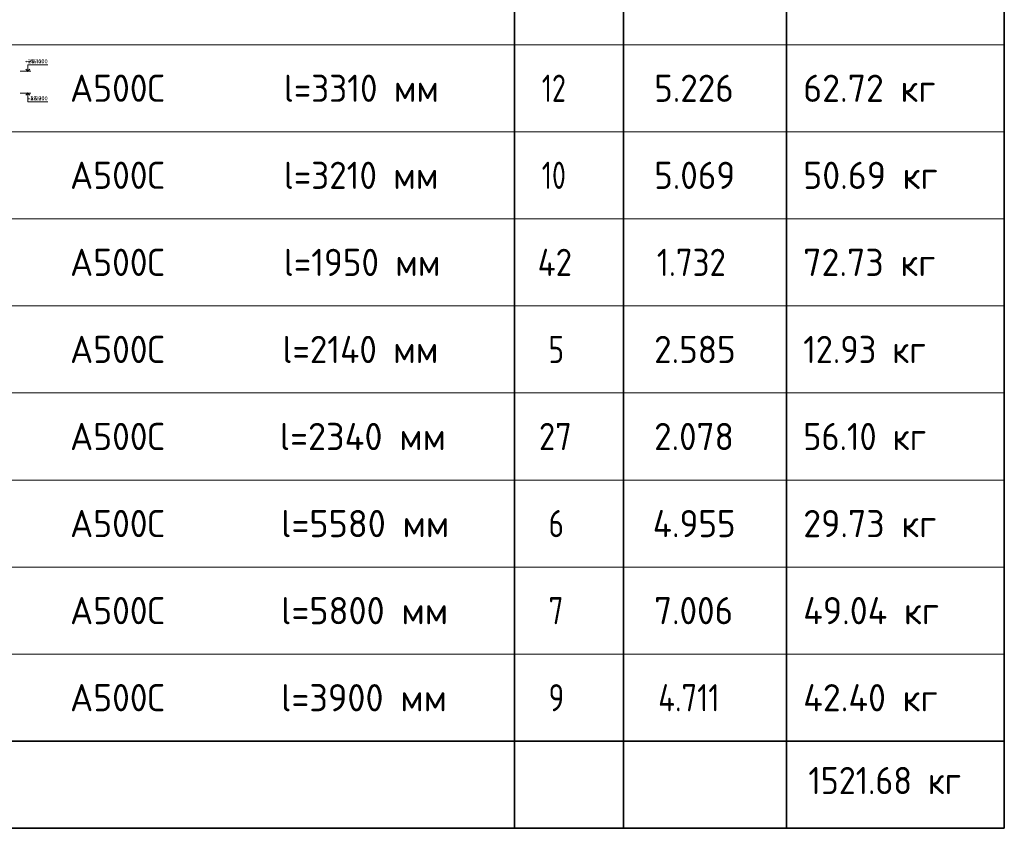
# Model space of a CAD drawing. Header units: metres. Extents: x -38 to 107, y -15 to 21.
# Tile 90 of 254: x 77.37 to 86.42, y -3.53 to 3.9. Entities that reach past the tile are written whole.
import ezdxf

# ---------------------------------------------------------------- set-up
doc = ezdxf.new("R2010")
doc.units = ezdxf.units.M
doc.layers.add('XR$5$Текст_ примечание', color=7, linetype='Continuous', lineweight=13)
doc.styles.add('ISOCPEUR', font='txt')

# ---------------------------------------------------------------- blocks, each defined once
blk = doc.blocks.new('СЛОЖНЫЙ_ОБЪЕКТ_28')
at = {"color": 7, "linetype": 'Continuous', "lineweight": 13, "transparency": 33554687}
blk.add_line((77.4767, 3.2276), (77.3767, 3.2276), dxfattribs=at)
at = {"color": 7, "linetype": 'Continuous', "lineweight": 35, "transparency": 33554687}
blk.add_lwpolyline([(77.4286, 3.2094), (77.4467, 3.2276), (77.4649, 3.2094)], dxfattribs=at)
at = {"color": 7, "linetype": 'Continuous', "lineweight": 13, "transparency": 33554687}
blk.add_lwpolyline([(77.4467, 3.2276), (77.4467, 3.1466), (77.6002, 3.1466)], dxfattribs=at)
blk = doc.blocks.new('СЛОЖНЫЙ_ОБЪЕКТ_29')
at = {"color": 7, "linetype": 'Continuous', "lineweight": 13, "transparency": 33554687}
blk.add_line((77.4767, 3.4276), (77.3767, 3.4276), dxfattribs=at)
at = {"color": 7, "linetype": 'Continuous', "lineweight": 35, "transparency": 33554687}
blk.add_lwpolyline([(77.4286, 3.4457), (77.4467, 3.4276), (77.4649, 3.4457)], dxfattribs=at)
at = {"color": 7, "linetype": 'Continuous', "lineweight": 13, "transparency": 33554687}
blk.add_lwpolyline([(77.4467, 3.4276), (77.4467, 3.4876), (77.6002, 3.4876)], dxfattribs=at)
blk = doc.blocks.new('СЛОЖНЫЙ_ОБЪЕКТ_70')
at = {"color": 7, "linetype": 'Continuous', "lineweight": 13, "transparency": 33554687}
blk.add_line((77.4767, 3.4276), (77.3767, 3.4276), dxfattribs=at)
at = {"color": 7, "linetype": 'Continuous', "lineweight": 35, "transparency": 33554687}
blk.add_lwpolyline([(77.4286, 3.4457), (77.4467, 3.4276), (77.4649, 3.4457)], dxfattribs=at)
at = {"color": 7, "linetype": 'Continuous', "lineweight": 13, "transparency": 33554687}
blk.add_lwpolyline([(77.4467, 3.4276), (77.4467, 3.4876), (77.6002, 3.4876)], dxfattribs=at)
blk = doc.blocks.new('СЛОЖНЫЙ_ОБЪЕКТ_79')
at = {"color": 7, "linetype": 'Continuous', "lineweight": 13, "transparency": 33554687}
blk.add_line((77.4767, 3.2276), (77.3767, 3.2276), dxfattribs=at)
at = {"color": 7, "linetype": 'Continuous', "lineweight": 35, "transparency": 33554687}
blk.add_lwpolyline([(77.4286, 3.2094), (77.4467, 3.2276), (77.4649, 3.2094)], dxfattribs=at)
at = {"color": 7, "linetype": 'Continuous', "lineweight": 13, "transparency": 33554687}
blk.add_lwpolyline([(77.4467, 3.2276), (77.4467, 3.1466), (77.6302, 3.1466)], dxfattribs=at)
blk = doc.blocks.new('СЛОЖНЫЙ_ОБЪЕКТ_114')
at = {"color": 7, "linetype": 'Continuous', "lineweight": 13, "transparency": 33554687}
blk.add_line((77.4767, 3.2276), (77.3767, 3.2276), dxfattribs=at)
at = {"color": 7, "linetype": 'Continuous', "lineweight": 35, "transparency": 33554687}
blk.add_lwpolyline([(77.4286, 3.2094), (77.4467, 3.2276), (77.4649, 3.2094)], dxfattribs=at)
at = {"color": 7, "linetype": 'Continuous', "lineweight": 13, "transparency": 33554687}
blk.add_lwpolyline([(77.4467, 3.2276), (77.4467, 3.1466), (77.6302, 3.1466)], dxfattribs=at)
blk = doc.blocks.new('СЛОЖНЫЙ_ОБЪЕКТ_115')
at = {"color": 7, "linetype": 'Continuous', "lineweight": 13, "transparency": 33554687}
blk.add_line((77.4767, 3.4276), (77.3767, 3.4276), dxfattribs=at)
at = {"color": 7, "linetype": 'Continuous', "lineweight": 35, "transparency": 33554687}
blk.add_lwpolyline([(77.4286, 3.4457), (77.4467, 3.4276), (77.4649, 3.4457)], dxfattribs=at)
at = {"color": 7, "linetype": 'Continuous', "lineweight": 13, "transparency": 33554687}
blk.add_lwpolyline([(77.4467, 3.4276), (77.4467, 3.4876), (77.6302, 3.4876)], dxfattribs=at)

msp = doc.modelspace()

# ---------------------------------------------------------------- linework, layer by layer
at = {"layer": 'XR$5$Текст_ примечание', "color": 7, "linetype": 'Continuous', "lineweight": 35, "transparency": 33554687}
for p, q in [((81.9198, 4.4717), (81.9198, 3.6717)), ((82.9198, 4.4717), (82.9198, 3.6717)), ((84.4198, 4.4717), (84.4198, 3.6717)), ((86.4198, 4.4717), (86.4198, 3.6717)), ((81.9198, 3.6717), (81.9198, 2.8717)), ((82.9198, 3.6717), (82.9198, 2.8717)), ((84.4198, 3.6717), (84.4198, 2.8717)), ((86.4198, 3.6717), (86.4198, 2.8717)), ((81.9198, 2.8717), (81.9198, 2.0717)), ((82.9198, 2.8717), (82.9198, 2.0717)), ((84.4198, 2.8717), (84.4198, 2.0717)), ((86.4198, 2.8717), (86.4198, 2.0717)), ((81.9198, 2.0717), (81.9198, 1.2717)), ((82.9198, 2.0717), (82.9198, 1.2717)), ((84.4198, 2.0717), (84.4198, 1.2717)), ((86.4198, 2.0717), (86.4198, 1.2717)), ((81.9198, 1.2717), (81.9198, 0.4717)), ((82.9198, 1.2717), (82.9198, 0.4717)), ((84.4198, 1.2717), (84.4198, 0.4717)), ((86.4198, 1.2717), (86.4198, 0.4717)), ((81.9198, 0.4717), (81.9198, -0.3283)), ((82.9198, 0.4717), (82.9198, -0.3283)), ((84.4198, 0.4717), (84.4198, -0.3283)), ((86.4198, 0.4717), (86.4198, -0.3283)), ((81.9198, -0.3283), (81.9198, -1.1283)), ((82.9198, -0.3283), (82.9198, -1.1283)), ((84.4198, -0.3283), (84.4198, -1.1283)), ((86.4198, -0.3283), (86.4198, -1.1283)), ((81.9198, -1.1283), (81.9198, -1.9283)), ((82.9198, -1.1283), (82.9198, -1.9283)), ((84.4198, -1.1283), (84.4198, -1.9283)), ((86.4198, -1.1283), (86.4198, -1.9283)), ((81.9198, -1.9283), (81.9198, -2.7283)), ((82.9198, -1.9283), (82.9198, -2.7283)), ((84.4198, -1.9283), (84.4198, -2.7283)), ((86.4198, -1.9283), (86.4198, -2.7283)), ((67.9198, -2.7283), (86.4198, -2.7283)), ((81.9198, -2.7283), (81.9198, -3.5283)), ((82.9198, -2.7283), (82.9198, -3.5283)), ((84.4198, -2.7283), (84.4198, -3.5283)), ((86.4198, -3.5283), (86.4198, -2.7283)), ((67.9198, -3.5283), (86.4198, -3.5283))]:
    msp.add_line(p, q, dxfattribs=at)
at = {"layer": 'XR$5$Текст_ примечание', "color": 7, "linetype": 'Continuous', "lineweight": 13, "transparency": 33554687}
for p, q in [((86.4198, 3.6717), (67.9198, 3.6717)), ((86.4198, 2.8717), (67.9198, 2.8717)), ((86.4198, 2.0717), (67.9198, 2.0717)), ((86.4198, 1.2717), (67.9198, 1.2717)), ((86.4198, 0.4717), (67.9198, 0.4717)), ((86.4198, -0.3283), (67.9198, -0.3283)), ((86.4198, -1.1283), (67.9198, -1.1283)), ((86.4198, -1.9283), (67.9198, -1.9283)), ((86.4198, -2.7283), (67.9198, -2.7283))]:
    msp.add_line(p, q, dxfattribs=at)

# ---------------------------------------------------------------- block references
at = {"color": 7, "linetype": 'Continuous', "lineweight": 35, "transparency": 33554687}
for name in ['СЛОЖНЫЙ_ОБЪЕКТ_29', 'СЛОЖНЫЙ_ОБЪЕКТ_70', 'СЛОЖНЫЙ_ОБЪЕКТ_115', 'СЛОЖНЫЙ_ОБЪЕКТ_28', 'СЛОЖНЫЙ_ОБЪЕКТ_79', 'СЛОЖНЫЙ_ОБЪЕКТ_114']:
    msp.add_blockref(name, (0, 0), dxfattribs=at)

# ---------------------------------------------------------------- texts
at = {"color": 7, "linetype": 'Continuous', "lineweight": 13, "transparency": 33554687, "char_height": 0.0375, "attachment_point": 9, "style": 'ISOCPEUR'}
for s, insert, width in [('\\A1;{\\fISOCPEUR|i0|b0;\\H0.037500;\\W1.000000;\\C7;+28.100}\\P', (77.6002, 3.5013), 0.178404), ('\\A1;{\\fISOCPEUR|i0|b0;\\H0.037500;\\W1.000000;\\C7;+4.100}\\P', (77.6002, 3.5013), 0.155671), ('\\A1;{\\fISOCPEUR|i0|b0;\\H0.037500;\\W1.000000;\\C7;+46.400}\\P', (77.6302, 3.5013), 0.194235), ('\\A1;{\\fISOCPEUR|i0|b0;\\H0.037500;\\W1.000000;\\C7;+3.900}\\P', (77.6002, 3.1603), 0.160312), ('\\A1;{\\fISOCPEUR|i0|b0;\\H0.037500;\\W1.000000;\\C7;+27.900}\\P', (77.6302, 3.1603), 0.186702), ('\\A1;{\\fISOCPEUR|i0|b0;\\H0.037500;\\W1.000000;\\C7;+46.200}\\P', (77.6302, 3.1603), 0.190469)]:
    msp.add_mtext(s, dxfattribs=dict(at, insert=insert, width=width))
at = {"layer": 'XR$5$Текст_ примечание', "color": 7, "linetype": 'Continuous', "lineweight": 35, "transparency": 33554687, "char_height": 0.25, "attachment_point": 7, "style": 'ISOCPEUR'}
for s, insert, width in [('\\W0.95;А500С', (77.8357, 3.1467), 1.042909), ('\\W0.94;l=3310 мм', (79.7998, 3.1467), 1.591262), ('\\W0.75;12', (82.1698, 3.1467), 0.393567), ('\\W0.94;5.226', (83.2023, 3.1467), 0.891676), ('\\W0.96;62.72 кг', (84.5723, 3.1467), 1.394319), ('\\W0.95;А500С', (77.8357, 2.3467), 1.042909), ('\\W0.94;l=3210 мм', (79.7998, 2.3467), 1.591262), ('\\W0.75;10', (82.1698, 2.3467), 0.393567), ('\\W0.94;5.069', (83.2023, 2.3467), 0.891676), ('\\W0.96;50.69 кг', (84.5723, 2.3467), 1.394319), ('\\W0.94;l=1950 мм', (79.7998, 1.5467), 1.591262), ('\\W0.95;А500С', (77.8357, 1.5467), 1.042909), ('\\W0.88;42', (82.1323, 1.5467), 0.484994), ('\\W0.88;1.732', (83.2273, 1.5467), 0.834261), ('\\W0.96;72.73 кг', (84.5723, 1.5467), 1.394319), ('\\W0.95;А500С', (77.8357, 0.7467), 1.042909), ('\\W0.94;l=2140 мм', (79.7873, 0.7467), 1.616437), ('\\W0.78;5', (82.2323, 0.7467), 0.272006), ('\\W0.94;2.585', (83.2023, 0.7467), 0.891676), ('\\W0.92;12.93 кг', (84.5723, 0.7467), 1.339754), ('\\W0.95;А500С', (77.8357, -0.0533), 1.042909), ('\\W0.97;l=2340 мм', (79.7623, -0.0533), 1.670194), ('\\W0.87;27', (82.1448, -0.0533), 0.45901), ('\\W0.94;2.078', (83.2023, -0.0533), 0.891676), ('\\W0.92;56.10 кг', (84.5723, -0.0533), 1.339754), ('\\W0.95;А500С', (77.8357, -0.8533), 1.042909), ('\\W0.97;l=5580 мм', (79.7748, -0.8533), 1.645081), ('\\W0.78;6', (82.2323, -0.8533), 0.272006), ('\\W0.94;4.955', (83.1898, -0.8533), 0.916955), ('\\W0.96;29.73 кг', (84.5723, -0.8533), 1.394319), ('\\W0.95;А500С', (77.8357, -1.6533), 1.042909), ('\\W0.97;l=5800 мм', (79.7748, -1.6533), 1.645081), ('\\W0.78;7', (82.2323, -1.6533), 0.272006), ('\\W0.94;7.006', (83.2023, -1.6533), 0.891676), ('\\W0.96;49.04 кг', (84.5723, -1.6533), 1.444594), ('\\W0.95;А500С', (77.8357, -2.4533), 1.042909), ('\\W0.97;l=3900 мм', (79.7748, -2.4533), 1.645081), ('\\W0.78;9', (82.2323, -2.4533), 0.272006), ('\\W0.82;4.711', (83.2398, -2.4533), 0.802569), ('\\W0.96;42.40 кг', (84.5723, -2.4533), 1.444594), ('\\W0.91;1521.68 кг', (84.6194, -3.2142), 1.637859)]:
    msp.add_mtext(s, dxfattribs=dict(at, insert=insert, width=width))

doc.saveas('drawing.dxf')
